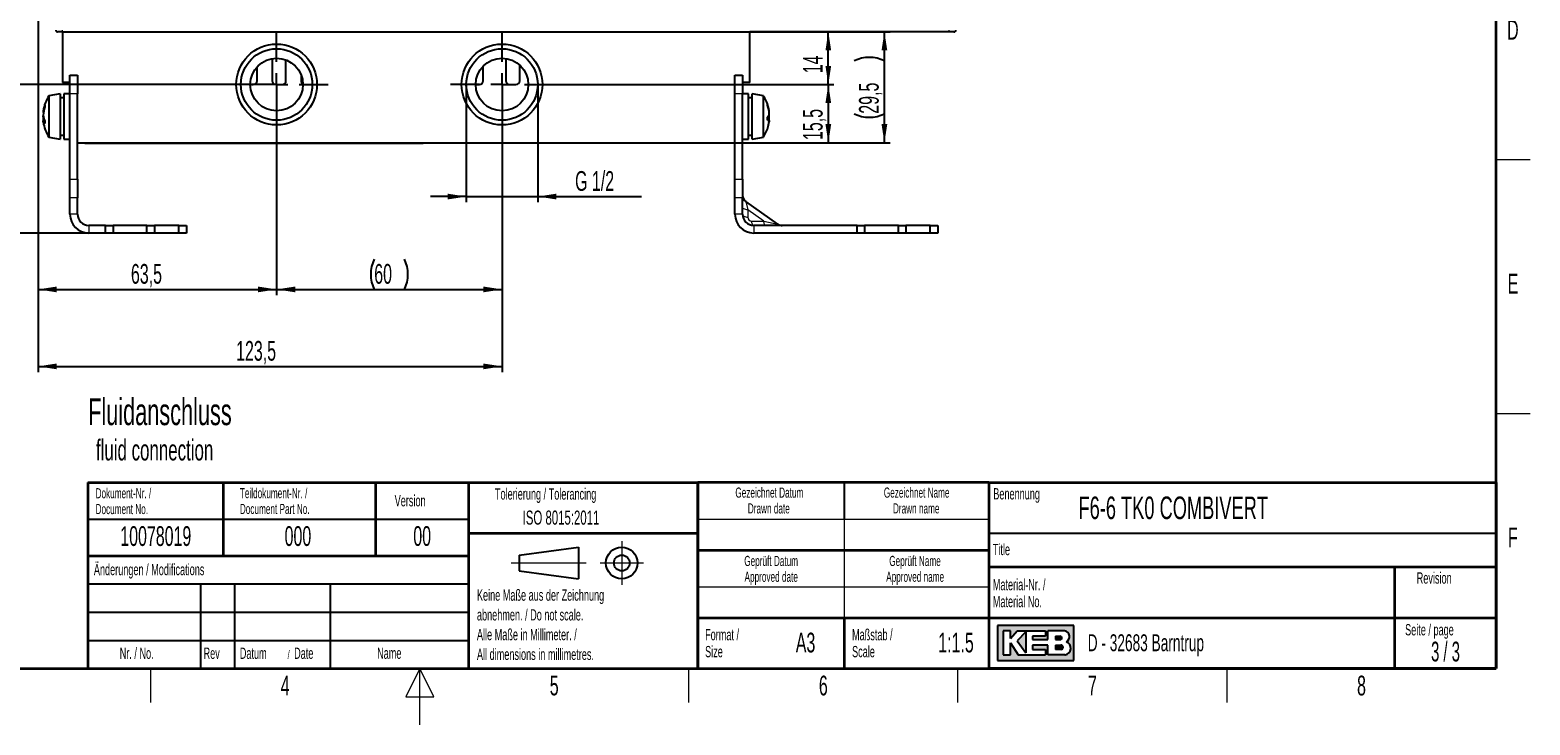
# Paper-space layout 'Blatt3' of a CAD drawing. Header units: millimetres. Extents: x 5 to 418, y 2 to 292.
# Tile 2 of 30: x 148 to 414, y 2 to 125. Entities that reach past the tile are written whole.
import ezdxf

# ---------------------------------------------------------------- set-up
doc = ezdxf.new("R2010")
doc.units = ezdxf.units.MM
doc.layers.add('SLD-0', color=7, linetype='Continuous')
doc.styles.add('SLDTEXTSTYLE0', font='TXT', dxfattribs={"width": 0.605})
doc.styles.add('SLDTEXTSTYLE1', font='TXT', dxfattribs={"width": 0.563})
doc.dimstyles.new('SLDDIMSTYLE3', dxfattribs={"dimtxt": 3.5, "dimasz": 3.302, "dimexe": 0, "dimexo": 0.0625, "dimgap": 0.875, "dimtad": 1, "dimlfac": 1.5, "dimrnd": 1e-09, "dimzin": 12, "dimdsep": 46, "dimtxsty": 'SLDTEXTSTYLE0', "dimsah": 1, "dimcen": 0.09, "dimadec": 0, "dimazin": 3, "dimtfac": 1, "dimtmove": 0, "dimatfit": 0, "dimfxl": 1, "dimfrac": 2, "dimtolj": 1, "dimtzin": 12, "dimarcsym": 0})
doc.dimstyles.new('SLDDIMSTYLE4', dxfattribs={"dimtxt": 3.5, "dimasz": 3.302, "dimexe": 0, "dimexo": 0.0625, "dimgap": 0.875, "dimtad": 1, "dimlfac": 1.5, "dimrnd": 1e-09, "dimzin": 12, "dimdsep": 46, "dimtxsty": 'SLDTEXTSTYLE0', "dimsah": 1, "dimcen": 0.09, "dimadec": 0, "dimazin": 3, "dimtfac": 1, "dimtofl": 0, "dimtmove": 0, "dimatfit": 3, "dimfxl": 1, "dimfrac": 2, "dimtolj": 1, "dimtzin": 12, "dimarcsym": 0})

# ---------------------------------------------------------------- blocks, each defined once
blk = doc.blocks.new('_D_8')
at = {"layer": 'SLD-0', "color": 7}
for p, q in [((225.2586783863, 115.5601733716), (225.2586783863, 94.6931376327)), ((237.925345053, 115.5601733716), (237.925345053, 94.6931376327)), ((225.2586783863, 95.6931376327), (218.9086783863, 95.6931376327)), ((225.2586783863, 95.6931376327), (237.925345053, 95.6931376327)), ((237.925345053, 95.6931376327), (256.3160330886, 95.6931376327))]:
    blk.add_line(p, q, dxfattribs=at)
for points in [[(225.2586783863, 95.6931376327), (221.9566783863, 96.2011376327), (221.9566783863, 95.1851376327)], [(237.925345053, 95.6931376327), (241.227345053, 95.1851376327), (241.227345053, 96.2011376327)]]:
    blk.add_solid(points, dxfattribs=at)
at = {"layer": 'SLD-0', "color": 7, "insert": (244.5570052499, 100.2048749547), "char_height": 3.5, "attachment_point": 1, "style": 'SLDTEXTSTYLE0'}
blk.add_mtext('G 1/2', dxfattribs=at)
blk = doc.blocks.new('_D_9')
at = {"layer": 'SLD-0', "color": 7}
for p, q in [((191.5920117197, 115.5601733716), (191.5920117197, 78.2268400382)), ((231.5920117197, 115.5601733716), (231.5920117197, 97.1931376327)), ((231.5920117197, 94.1931376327), (231.5920117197, 78.2268400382)), ((191.5920117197, 79.2268400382), (231.5920117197, 79.2268400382))]:
    blk.add_line(p, q, dxfattribs=at)
for centre, start, end in [((214.2899285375, 81.9126039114), 153.4349488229, 206.5650511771), ((208.8940951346, 81.9126039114), 333.4349488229, 26.5650511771)]:
    blk.add_arc(centre, 6.005550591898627, start, end, dxfattribs=at)
for points in [[(191.5920117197, 79.2268400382), (194.8940117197, 78.7188400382), (194.8940117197, 79.7348400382)], [(231.5920117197, 79.2268400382), (228.2900117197, 79.7348400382), (228.2900117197, 78.7188400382)]]:
    blk.add_solid(points, dxfattribs=at)
at = {"layer": 'SLD-0', "color": 7, "insert": (208.9184007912, 83.7385773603), "char_height": 3.5, "attachment_point": 1, "style": 'SLDTEXTSTYLE0'}
blk.add_mtext('60', dxfattribs=at)
blk = doc.blocks.new('_D_10')
at = {"layer": 'SLD-0', "color": 7}
for p, q in [((149.2586783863, 135.5601733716), (149.2586783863, 78.2268400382)), ((191.5920117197, 115.5601733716), (191.5920117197, 78.2268400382)), ((149.2586783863, 79.2268400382), (191.5920117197, 79.2268400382))]:
    blk.add_line(p, q, dxfattribs=at)
for points in [[(149.2586783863, 79.2268400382), (152.5606783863, 78.7188400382), (152.5606783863, 79.7348400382)], [(191.5920117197, 79.2268400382), (188.2900117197, 79.7348400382), (188.2900117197, 78.7188400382)]]:
    blk.add_solid(points, dxfattribs=at)
at = {"layer": 'SLD-0', "color": 7, "insert": (165.7465257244, 83.7385773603), "char_height": 3.5, "attachment_point": 1, "style": 'SLDTEXTSTYLE0'}
blk.add_mtext('63,5', dxfattribs=at)
blk = doc.blocks.new('_D_11')
at = {"layer": 'SLD-0', "color": 7}
for p, q in [((149.2586783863, 135.5601733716), (149.2586783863, 64.5796235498)), ((231.5920117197, 106.3935067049), (231.5920117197, 64.5796235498)), ((149.2586783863, 65.5796235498), (231.5920117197, 65.5796235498))]:
    blk.add_line(p, q, dxfattribs=at)
for points in [[(149.2586783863, 65.5796235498), (152.5606783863, 65.0716235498), (152.5606783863, 66.0876235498)], [(231.5920117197, 65.5796235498), (228.2900117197, 66.0876235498), (228.2900117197, 65.0716235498)]]:
    blk.add_solid(points, dxfattribs=at)
at = {"layer": 'SLD-0', "color": 7, "insert": (184.409720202, 70.0913608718), "char_height": 3.5, "attachment_point": 1, "style": 'SLDTEXTSTYLE0'}
blk.add_mtext('123,5', dxfattribs=at)
blk = doc.blocks.new('_D_12')
at = {"layer": 'SLD-0', "color": 7}
for p, q in [((152.632334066, 132.8935067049), (137.0538091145, 132.8935067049)), ((138.0538091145, 132.8935067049), (138.0538091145, 115.5601733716)), ((191.5920117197, 115.5601733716), (137.0538091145, 115.5601733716))]:
    blk.add_line(p, q, dxfattribs=at)
for points in [[(138.0538091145, 132.8935067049), (137.5458091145, 129.5915067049), (138.5618091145, 129.5915067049)], [(138.0538091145, 115.5601733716), (138.5618091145, 118.8621733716), (137.5458091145, 118.8621733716)]]:
    blk.add_solid(points, dxfattribs=at)
at = {"layer": 'SLD-0', "color": 7, "insert": (133.5420717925, 121.5532289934), "char_height": 3.5, "attachment_point": 1, "rotation": 90.00000000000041, "style": 'SLDTEXTSTYLE0'}
blk.add_mtext('26', dxfattribs=at)
blk = doc.blocks.new('_D_13')
at = {"layer": 'SLD-0', "color": 7}
for p, q in [((182.425345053, 115.5601733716), (137.2216767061, 115.5601733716)), ((138.2216767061, 115.5601733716), (138.2216767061, 89.2268400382)), ((158.2586783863, 89.2268400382), (137.2216767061, 89.2268400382))]:
    blk.add_line(p, q, dxfattribs=at)
for points in [[(138.2216767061, 115.5601733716), (137.7136767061, 112.2581733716), (138.7296767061, 112.2581733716)], [(138.2216767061, 89.2268400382), (138.7296767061, 92.5288400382), (137.7136767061, 92.5288400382)]]:
    blk.add_solid(points, dxfattribs=at)
at = {"layer": 'SLD-0', "color": 7, "insert": (133.709939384, 97.7146873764), "char_height": 3.5, "attachment_point": 1, "rotation": 90.00000000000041, "style": 'SLDTEXTSTYLE0'}
blk.add_mtext('39,5', dxfattribs=at)
blk = doc.blocks.new('_D_14')
at = {"layer": 'SLD-0', "color": 7}
for p, q in [((152.632334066, 132.8935067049), (122.6171962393, 132.8935067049)), ((123.6171962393, 132.8935067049), (123.6171962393, 89.2268400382)), ((158.2586783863, 89.2268400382), (122.6171962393, 89.2268400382))]:
    blk.add_line(p, q, dxfattribs=at)
for centre, radius, start, end in [((120.9314323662, 110.3674648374), 6.005550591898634, 63.4349488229, 116.5650511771), ((120.9314323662, 111.7528816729), 6.005550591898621, 243.4349488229, 296.5650511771)]:
    blk.add_arc(centre, radius, start, end, dxfattribs=at)
for points in [[(123.6171962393, 132.8935067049), (123.1091962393, 129.5915067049), (124.1251962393, 129.5915067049)], [(123.6171962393, 89.2268400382), (124.1251962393, 92.5288400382), (123.1091962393, 92.5288400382)]]:
    blk.add_solid(points, dxfattribs=at)
at = {"layer": 'SLD-0', "color": 7, "insert": (119.1054589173, 106.3813539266), "char_height": 3.5, "attachment_point": 1, "rotation": 90.00000000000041, "style": 'SLDTEXTSTYLE0'}
blk.add_mtext('65,5', dxfattribs=at)
blk = doc.blocks.new('_D_17')
at = {"layer": 'SLD-0', "color": 7}
for p, q in [((275.5920117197, 124.8935067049), (290.4901729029, 124.8935067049)), ((289.4901729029, 115.5601733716), (289.4901729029, 124.8935067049)), ((240.7586783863, 115.5601733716), (290.4901729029, 115.5601733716))]:
    blk.add_line(p, q, dxfattribs=at)
for points in [[(289.4901729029, 124.8935067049), (288.9821729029, 121.5915067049), (289.9981729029, 121.5915067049)], [(289.4901729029, 115.5601733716), (289.9981729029, 118.8621733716), (288.9821729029, 118.8621733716)]]:
    blk.add_solid(points, dxfattribs=at)
at = {"layer": 'SLD-0', "color": 7, "insert": (284.9784355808, 117.5532289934), "char_height": 3.5, "attachment_point": 1, "rotation": 90, "style": 'SLDTEXTSTYLE0'}
blk.add_mtext('14', dxfattribs=at)
blk = doc.blocks.new('_D_18')
at = {"layer": 'SLD-0', "color": 7}
for p, q in [((240.7586783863, 115.5601733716), (290.4901729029, 115.5601733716)), ((289.4901729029, 115.5601733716), (289.4901729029, 105.2268400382)), ((272.925345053, 105.2268400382), (290.4901729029, 105.2268400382))]:
    blk.add_line(p, q, dxfattribs=at)
for points in [[(289.4901729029, 115.5601733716), (288.9821729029, 112.2581733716), (289.9981729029, 112.2581733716)], [(289.4901729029, 105.2268400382), (289.9981729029, 108.5288400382), (288.9821729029, 108.5288400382)]]:
    blk.add_solid(points, dxfattribs=at)
at = {"layer": 'SLD-0', "color": 7, "insert": (284.9784355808, 105.7146873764), "char_height": 3.5, "attachment_point": 1, "rotation": 90.00000000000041, "style": 'SLDTEXTSTYLE0'}
blk.add_mtext('15,5', dxfattribs=at)
blk = doc.blocks.new('_D_19')
at = {"layer": 'SLD-0', "color": 7}
for p, q in [((275.5920117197, 124.8935067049), (300.4447735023, 124.8935067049)), ((299.4447735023, 105.2268400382), (299.4447735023, 124.8935067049)), ((272.925345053, 105.2268400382), (300.4447735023, 105.2268400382))]:
    blk.add_line(p, q, dxfattribs=at)
for centre, start, end in [((296.7590096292, 114.3674648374), 63.4349488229, 116.5650511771), ((296.7590096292, 115.7528816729), 243.4349488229, 296.5650511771)]:
    blk.add_arc(centre, 6.005550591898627, start, end, dxfattribs=at)
for points in [[(299.4447735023, 124.8935067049), (298.9367735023, 121.5915067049), (299.9527735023, 121.5915067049)], [(299.4447735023, 105.2268400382), (299.9527735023, 108.5288400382), (298.9367735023, 108.5288400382)]]:
    blk.add_solid(points, dxfattribs=at)
at = {"layer": 'SLD-0', "color": 7, "insert": (294.9330361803, 110.3813539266), "char_height": 3.5, "attachment_point": 1, "rotation": 90, "style": 'SLDTEXTSTYLE0'}
blk.add_mtext('29,5', dxfattribs=at)
blk = doc.blocks.new('SW_CENTERMARKSYMBOL_5')
at = {"layer": 'SLD-0', "color": 0}
for p, q in [((0, 4), (0, 9.1666666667)), ((-4, 0), (-9.1666666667, 0)), ((0, 0), (-2, 0)), ((0, 0), (0, 2)), ((0, 0), (0, -2)), ((0, 0), (2, 0)), ((4, 0), (9.1666666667, 0)), ((0, -4), (0, -9.1666666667))]:
    blk.add_line(p, q, dxfattribs=at)
blk = doc.blocks.new('SW_CENTERMARKSYMBOL_6')
at = {"layer": 'SLD-0', "color": 0}
for p, q in [((0, 4), (0, 9.1666666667)), ((-4, 0), (-9.1666666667, 0)), ((0, 0), (-2, 0)), ((0, 0), (0, 2)), ((0, 0), (0, -2)), ((0, 0), (2, 0)), ((4, 0), (9.1666666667, 0)), ((0, -4), (0, -9.1666666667))]:
    blk.add_line(p, q, dxfattribs=at)

psp = doc.layouts.new('Blatt3')

# ---------------------------------------------------------------- hatches: boundary and pattern name
at = {"linetype": 'Continuous'}
h = psp.add_hatch(color=7, dxfattribs=at)
h.paths.add_polyline_path([(319.519086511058, 13.45626988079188), (333.083981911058, 13.45626988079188), (333.083981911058, 19.65736492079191), (319.519086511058, 19.65736492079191)], flags=0)
edge = h.paths.add_edge_path(flags=0)
edge.add_arc((331.3188604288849, 15.61738520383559), 1.20464082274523, -81.72003226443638, 70.1709600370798, ccw=False)
edge.add_line((331.4923410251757, 14.42530131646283), (331.480008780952, 14.42519098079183))
edge.add_line((331.480008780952, 14.42519098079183), (328.4331606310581, 14.42519098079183))
edge.add_line((328.4331606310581, 14.42519098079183), (328.4331606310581, 16.16924896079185))
edge.add_line((328.4331606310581, 16.16924896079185), (325.7201815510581, 16.16924896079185))
edge.add_line((325.7201815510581, 16.16924896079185), (325.7201815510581, 15.39411208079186))
edge.add_line((325.7201815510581, 15.39411208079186), (328.0455921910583, 15.39411208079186))
edge.add_line((328.0455921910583, 15.39411208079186), (328.0455921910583, 14.42519098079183))
edge.add_line((328.0455921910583, 14.42519098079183), (323.2009866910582, 14.42519098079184))
edge.add_line((323.2009866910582, 14.42519098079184), (321.8444971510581, 16.55681740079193))
edge.add_line((321.8444971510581, 16.55681740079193), (321.8444971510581, 14.42519098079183))
edge.add_line((321.8444971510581, 14.42519098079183), (320.4880076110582, 14.42519098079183))
edge.add_line((320.4880076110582, 14.42519098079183), (320.4880076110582, 18.68844382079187))
edge.add_line((320.4880076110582, 18.68844382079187), (321.8444971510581, 18.68844382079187))
edge.add_line((321.8444971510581, 18.68844382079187), (321.8444971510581, 17.33195428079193))
edge.add_line((321.8444971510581, 17.33195428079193), (323.0072024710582, 18.68844382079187))
edge.add_line((323.0072024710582, 18.68844382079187), (328.0455921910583, 18.68844382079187))
edge.add_line((328.0455921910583, 18.68844382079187), (328.0455921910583, 17.71952272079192))
edge.add_line((328.0455921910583, 17.71952272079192), (325.7201815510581, 17.71952272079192))
edge.add_line((325.7201815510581, 17.71952272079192), (325.7201815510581, 17.13817006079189))
edge.add_line((325.7201815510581, 17.13817006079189), (328.4331606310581, 17.13817006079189))
edge.add_line((328.4331606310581, 17.13817006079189), (328.4331606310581, 18.68844382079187))
edge.add_line((328.4331606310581, 18.68844382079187), (331.4242487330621, 18.68844382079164))
edge.add_line((331.4242487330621, 18.68844382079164), (331.4256482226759, 18.68844382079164))
edge.add_line((331.4256482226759, 18.68844382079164), (331.4259454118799, 18.68845828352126))
edge.add_arc((331.2860949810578, 17.67430640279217), 1.023749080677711, -64.45894120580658, 82.14849338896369, ccw=False)
psp.add_hatch(color=7, dxfattribs=at).paths.add_polyline_path([(324.5574762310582, 14.81275942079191), (324.557476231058, 18.49465960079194), (323.0072024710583, 16.94438584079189)], flags=0)
h = psp.add_hatch(color=7, dxfattribs=at)
edge = h.paths.add_edge_path(flags=0)
edge.add_line((329.7896501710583, 17.13817006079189), (330.6013652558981, 17.13817006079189))
edge.add_arc((330.6568434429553, 17.42884639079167), 0.2959232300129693, 259.1945394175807, 460.8054605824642)
edge.add_line((330.6013652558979, 17.71952272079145), (329.7896501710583, 17.71952272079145))
edge.add_line((329.7896501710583, 17.71952272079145), (329.7896501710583, 17.13817006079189))
h = psp.add_hatch(color=7, dxfattribs=at)
edge = h.paths.add_edge_path(flags=0)
edge.add_line((329.7896501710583, 15.39411208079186), (330.7588584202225, 15.39411208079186))
edge.add_arc((330.7588584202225, 15.78168052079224), 0.3875684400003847, 270.0000000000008, 450.0000000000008)
edge.add_line((330.7588584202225, 16.16924896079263), (330.7386620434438, 16.16924896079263))
edge.add_line((330.7386620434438, 16.16924896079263), (329.7896501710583, 16.16924896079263))
edge.add_line((329.7896501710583, 16.16924896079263), (329.7896501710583, 15.39411208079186))

# ---------------------------------------------------------------- linework, layer by layer
at = {"color": 7, "linetype": 'Continuous', "lineweight": 18}
for p, q in [((153.5920117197, 124.8935067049), (153.5920117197, 125.2210225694)), ((310.925345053, 124.8935067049), (310.925345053, 125.2210225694)), ((156.2586783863, 113.8935067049), (154.925345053, 113.8935067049)), ((274.2586783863, 113.8935067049), (272.925345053, 113.8935067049)), ((158.2586783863, 105.2268400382), (158.2586783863, 105.1601733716)), ((216.925345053, 105.2268400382), (216.925345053, 105.1601733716)), ((154.925345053, 98.773845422), (156.2586783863, 98.773845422)), ((272.925345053, 98.773845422), (274.2586783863, 98.773845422)), ((156.2586783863, 95.4405120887), (154.925345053, 95.4405120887)), ((274.2586783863, 95.4405120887), (272.925345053, 95.4405120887)), ((274.8272436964, 94.8046350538), (275.2096274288, 93.3161142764)), ((275.2096274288, 93.3161142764), (275.2096274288, 92.0140720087)), ((278.0212351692, 91.347405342), (275.2096274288, 93.3161142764)), ((156.2586783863, 92.5601733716), (154.925345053, 92.5601733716)), ((158.2586783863, 90.5601733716), (158.2586783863, 89.2268400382)), ((274.2586783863, 92.5601733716), (272.925345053, 92.5601733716)), ((275.8762940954, 91.347405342), (278.0212351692, 91.347405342)), ((276.2586783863, 90.5601733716), (276.2586783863, 89.2268400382)), ((278.0212351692, 91.347405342), (280.5445933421, 90.8013044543))]:
    psp.add_line(p, q, dxfattribs=at)
at = {"color": 7, "linetype": 'Continuous', "lineweight": 25}
for p, q in [((153.5920117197, 124.8935067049), (152.7258846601, 124.8935067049)), ((153.5920117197, 124.8935067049), (275.5920117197, 124.8935067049)), ((153.5920117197, 124.8935067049), (153.5920117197, 115.8935067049)), ((275.5920117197, 115.8935067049), (275.5920117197, 124.8935067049)), ((310.925345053, 124.8935067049), (275.5920117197, 124.8935067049)), ((311.7914721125, 124.8935067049), (310.925345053, 124.8935067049)), ((190.7920117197, 120.1577572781), (190.7920117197, 116.2268400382)), ((193.2586783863, 116.2268400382), (193.2586783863, 119.9190723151)), ((232.2586783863, 120.1789755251), (232.2586783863, 116.2268400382)), ((154.925345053, 117.2268400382), (156.2586783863, 117.2268400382)), ((154.925345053, 113.8935067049), (154.925345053, 117.2268400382)), ((156.2586783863, 117.2268400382), (156.2586783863, 113.8935067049)), ((188.125345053, 116.2268400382), (188.125345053, 118.6842732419)), ((195.925345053, 117.2922241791), (195.925345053, 116.2268400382)), ((228.2586783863, 116.2268400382), (228.2586783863, 118.8261596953)), ((234.725345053, 116.2268400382), (234.725345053, 119.0184966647)), ((272.925345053, 117.2268400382), (274.2586783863, 117.2268400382)), ((272.925345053, 113.8935067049), (272.925345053, 117.2268400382)), ((274.2586783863, 117.2268400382), (274.2586783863, 113.8935067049)), ((154.925345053, 115.8935067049), (153.5920117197, 115.8935067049)), ((186.925345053, 115.5601733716), (187.4586783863, 115.5601733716)), ((191.4586783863, 115.5601733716), (192.5920117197, 115.5601733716)), ((226.925345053, 115.5601733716), (227.5920117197, 115.5601733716)), ((232.925345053, 115.5601733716), (234.0586783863, 115.5601733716)), ((275.5920117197, 115.8935067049), (274.2586783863, 115.8935067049)), ((153.1920117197, 113.8935067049), (151.1920117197, 113.5601733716)), ((151.1920117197, 113.5601733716), (151.1920117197, 106.2268400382)), ((153.1920117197, 113.8935067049), (153.1920117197, 105.8935067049)), ((153.8586783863, 113.2268400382), (153.1920117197, 113.2268400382)), ((154.925345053, 113.8935067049), (153.8586783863, 113.8935067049)), ((153.8586783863, 113.8935067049), (153.8586783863, 105.8935067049)), ((154.925345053, 98.773845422), (154.925345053, 113.8935067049)), ((156.2586783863, 98.773845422), (156.2586783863, 113.8935067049)), ((272.925345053, 98.773845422), (272.925345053, 113.8935067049)), ((275.325345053, 113.8935067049), (274.2586783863, 113.8935067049)), ((274.2586783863, 98.773845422), (274.2586783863, 113.8935067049)), ((275.325345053, 105.8935067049), (275.325345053, 113.8935067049)), ((275.9920117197, 113.2268400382), (275.325345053, 113.2268400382)), ((277.9920117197, 113.5601733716), (275.9920117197, 113.8935067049)), ((275.9920117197, 105.8935067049), (275.9920117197, 113.8935067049)), ((277.9920117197, 106.2268400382), (277.9920117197, 113.5601733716)), ((150.1667175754, 110.6207552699), (150.1647801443, 110.6211876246)), ((150.2194382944, 110.5859647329), (150.1647801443, 110.5977696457)), ((150.1654130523, 109.8972495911), (150.1647801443, 109.8972503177)), ((150.1742418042, 109.8935067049), (150.1647801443, 109.8038634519)), ((150.180286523, 109.8042897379), (150.1647801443, 109.8038634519)), ((150.2427044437, 109.6944938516), (150.1647801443, 109.6896215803)), ((150.4072873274, 109.24161978), (150.1647801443, 109.1892437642)), ((150.1667175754, 109.16625814), (150.1647801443, 109.1658257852)), ((150.1960461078, 110.8740900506), (150.1742418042, 110.7096368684)), ((278.7239185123, 109.3397746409), (279.0192432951, 109.2846301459)), ((278.7254392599, 109.5218659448), (279.0192432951, 109.4850648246)), ((278.9949457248, 110.8247514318), (278.9512061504, 111.1008528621)), ((278.9862602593, 109.5999994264), (279.0192432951, 109.5970002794)), ((278.9977107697, 109.7191042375), (279.0192432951, 109.7179449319)), ((279.0033366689, 110.4994131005), (279.0192432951, 110.5023832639)), ((279.0147196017, 110.5631280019), (279.0192432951, 110.5640582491)), ((279.0147196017, 109.2238854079), (279.0192432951, 109.2229551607)), ((279.0160409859, 110.6046597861), (279.0192432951, 110.6053588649)), ((279.0160409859, 109.1823536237), (279.0192432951, 109.181654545)), ((150.1742418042, 109.0773765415), (150.1960461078, 108.9129233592)), ((153.1920117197, 106.5601733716), (153.8586783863, 106.5601733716)), ((275.325345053, 106.5601733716), (275.9920117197, 106.5601733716)), ((278.9512061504, 108.6861605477), (278.9949457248, 108.962261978)), ((151.1920117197, 106.2268400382), (153.1920117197, 105.8935067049)), ((153.8586783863, 105.8935067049), (154.925345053, 105.8935067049)), ((156.2586783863, 105.2268400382), (272.925345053, 105.2268400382)), ((157.5920117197, 105.2268400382), (157.5920117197, 105.1601733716)), ((157.5920117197, 105.1601733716), (158.2586783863, 105.1601733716)), ((158.2586783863, 105.1601733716), (216.925345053, 105.1601733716)), ((216.925345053, 105.1601733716), (217.5920117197, 105.1601733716)), ((217.5920117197, 105.2268400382), (217.5920117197, 105.1601733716)), ((274.2586783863, 105.8935067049), (275.325345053, 105.8935067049)), ((275.9920117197, 105.8935067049), (277.9920117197, 106.2268400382)), ((154.925345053, 95.4405120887), (154.925345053, 98.773845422)), ((156.2586783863, 98.773845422), (156.2586783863, 95.4405120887)), ((272.925345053, 95.4405120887), (272.925345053, 98.773845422)), ((274.2586783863, 98.773845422), (274.2586783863, 95.4405120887)), ((154.925345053, 92.5601733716), (154.925345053, 95.4405120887)), ((156.2586783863, 92.5601733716), (156.2586783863, 95.4405120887)), ((272.925345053, 92.5601733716), (272.925345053, 95.4405120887)), ((274.2586783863, 92.5601733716), (274.2586783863, 95.4405120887)), ((280.5445955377, 90.8013039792), (274.8272431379, 94.8046372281)), ((161.2586783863, 90.5601733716), (158.2586783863, 90.5601733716)), ((161.2586783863, 89.2268400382), (161.2586783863, 90.5601733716)), ((161.2586783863, 90.5601733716), (162.5920117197, 90.5601733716)), ((162.5920117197, 90.5601733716), (162.5920117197, 89.2268400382)), ((168.5920117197, 90.5601733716), (162.5920117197, 90.5601733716)), ((168.5920117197, 89.2268400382), (168.5920117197, 90.5601733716)), ((168.5920117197, 90.5601733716), (169.925345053, 90.5601733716)), ((169.925345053, 90.5601733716), (169.925345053, 89.2268400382)), ((174.2586783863, 90.5601733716), (169.925345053, 90.5601733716)), ((174.2586783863, 89.2268400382), (174.2586783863, 90.5601733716)), ((174.2586783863, 90.5601733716), (175.5920117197, 90.5601733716)), ((175.5920117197, 90.5601733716), (175.5920117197, 89.2268400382)), ((294.5920117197, 90.5601733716), (276.2586783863, 90.5601733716)), ((294.5920117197, 89.2268400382), (294.5920117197, 90.5601733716)), ((294.5920117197, 90.5601733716), (295.925345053, 90.5601733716)), ((295.925345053, 90.5601733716), (295.925345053, 89.2268400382)), ((301.925345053, 90.5601733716), (295.925345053, 90.5601733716)), ((301.925345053, 89.2268400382), (301.925345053, 90.5601733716)), ((301.925345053, 90.5601733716), (303.2586783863, 90.5601733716)), ((303.2586783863, 90.5601733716), (303.2586783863, 89.2268400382)), ((307.5920117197, 90.5601733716), (303.2586783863, 90.5601733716)), ((307.5920117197, 89.2268400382), (307.5920117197, 90.5601733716)), ((307.5920117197, 90.5601733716), (308.925345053, 90.5601733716)), ((308.925345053, 90.5601733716), (308.925345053, 89.2268400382)), ((161.2586783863, 89.2268400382), (158.2586783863, 89.2268400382)), ((162.5920117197, 89.2268400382), (161.2586783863, 89.2268400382)), ((168.5920117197, 89.2268400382), (162.5920117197, 89.2268400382)), ((169.925345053, 89.2268400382), (168.5920117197, 89.2268400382)), ((174.2586783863, 89.2268400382), (169.925345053, 89.2268400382)), ((175.5920117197, 89.2268400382), (174.2586783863, 89.2268400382)), ((294.5920117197, 89.2268400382), (276.2586783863, 89.2268400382)), ((295.925345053, 89.2268400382), (294.5920117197, 89.2268400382)), ((301.925345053, 89.2268400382), (295.925345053, 89.2268400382)), ((303.2586783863, 89.2268400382), (301.925345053, 89.2268400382)), ((307.5920117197, 89.2268400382), (303.2586783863, 89.2268400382)), ((308.925345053, 89.2268400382), (307.5920117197, 89.2268400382))]:
    psp.add_line(p, q, dxfattribs=at)
at = {"color": 7, "linetype": 'Continuous', "lineweight": 25, "flags": 128}
for points in [[(150.183302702, 110.7789332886), (150.1812764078, 110.7643631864), (150.1647801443, 110.6211876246)], [(150.1858975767, 109.8044439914), (150.1812764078, 109.8377491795), (150.1647801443, 109.9831499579)], [(150.1967703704, 109.897213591), (150.1812764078, 109.8104822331), (150.1647801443, 109.6896215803)], [(150.1960461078, 108.9129233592), (150.1812764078, 109.0248256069), (150.1647801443, 109.1892437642)], [(278.9512061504, 111.1008528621), (278.8846409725, 111.4261343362), (278.8255983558, 111.6632727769)], [(279.0192432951, 109.7179449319), (279.0027470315, 109.8452832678), (278.9949457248, 109.8935067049)], [(279.0192432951, 109.181654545), (279.0027470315, 109.0222005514), (278.9949457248, 108.962261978)], [(278.9973547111, 109.2274563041), (279.0027470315, 109.2814254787), (279.0192432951, 109.4850648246)], [(278.8255983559, 108.1237406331), (278.8846409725, 108.3608790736), (278.9512061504, 108.6861605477)]]:
    psp.add_lwpolyline(points, dxfattribs=at)
at = {"color": 7, "linetype": 'Continuous', "lineweight": 18, "flags": 128}
for points in [[(275.2096274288, 93.3161142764), (275.0110217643, 93.349132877), (274.8272559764, 93.3952568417), (274.6630238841, 93.4533080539), (274.5225203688, 93.5218037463), (274.4093342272, 93.5989943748), (274.3263565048, 93.6829083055), (274.2757066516, 93.7714021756), (274.2586783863, 93.8622156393)], [(274.2586783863, 92.5601733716), (274.2757066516, 92.4693599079), (274.3263565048, 92.3808660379), (274.4093342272, 92.2969521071), (274.5225203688, 92.2197614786), (274.6630238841, 92.1512657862), (274.8272559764, 92.093214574), (275.0110217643, 92.0470906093), (275.2096274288, 92.0140720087)], [(276.2586783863, 90.5601733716), (276.1986941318, 90.5738972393), (276.1399447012, 90.6147863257), (276.0836394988, 90.6819988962), (276.0309376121, 90.7741513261), (275.9829239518, 90.8893465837), (275.9405869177, 91.0252132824), (275.9047980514, 91.1789544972), (275.8762940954, 91.347405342)], [(278.4036194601, 90.5601733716), (278.3436352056, 90.5738972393), (278.284885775, 90.6147863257), (278.2285805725, 90.6819988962), (278.1758786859, 90.7741513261), (278.1278650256, 90.8893465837), (278.0855279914, 91.0252132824), (278.0497391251, 91.1789544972), (278.0212351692, 91.347405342)]]:
    psp.add_lwpolyline(points, dxfattribs=at)
at = {"color": 7, "linetype": 'Continuous', "lineweight": 25}
for centre, radius in [((191.5920117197, 115.5601733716), 7.166666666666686), ((231.5920117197, 115.5601733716), 7.166666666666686), ((191.5920117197, 115.5601733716), 6.333333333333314), ((191.5920117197, 115.5601733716), 4.666666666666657), ((231.5920117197, 115.5601733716), 6.333333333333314), ((231.5920117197, 115.5601733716), 4.666666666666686)]:
    psp.add_circle(centre, radius, dxfattribs=at)
for centre, radius, start, end in [((152.7258846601, 125.2268400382), 0.333333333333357, 181, 270), ((311.7914721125, 125.2268400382), 0.333333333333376, 270, 359), ((187.4586783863, 116.2268400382), 0.6666666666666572, 270, 0), ((191.4586783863, 116.2268400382), 0.6666666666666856, 180, 270), ((192.5920117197, 116.2268400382), 0.6666666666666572, 270, 0), ((196.5920117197, 116.2268400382), 0.6666666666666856, 180, 239.9141806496), ((227.5920117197, 116.2268400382), 0.6666666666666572, 270, 0), ((232.925345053, 116.2268400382), 0.6666666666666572, 180, 270), ((234.0586783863, 116.2268400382), 0.6666666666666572, 270, 0), ((154.5461364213, 110.2431493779), 4.39568406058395, 158.2213471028, 175.3726543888), ((156.9607617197, 109.8935067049), 6.835416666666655, 147.5596126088, 171.7521048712), ((152.0618086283, 111.7388518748), 1.603320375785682, 175.1630594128, 184.8369405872), ((272.2232617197, 109.8935067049), 6.835416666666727, 15.0054676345, 32.4403873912), ((272.930760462, 110.0829223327), 6.102914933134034, 3.9411172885, 18.4547893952), ((278.465542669, 111.9606846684), 0.2599851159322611, 347.9775481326, 12.0224518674), ((272.1220238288, 109.8451421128), 6.912330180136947, 3.7891956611, 17.3506701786), ((156.3500862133, 109.6507610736), 6.201410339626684, 161.6445004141, 175.869934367), ((153.0528422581, 110.4504429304), 2.909561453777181, 186.9695415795, 207.1641128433), ((156.2262230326, 110.1203595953), 6.076728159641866, 184.064717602, 188.9136896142), ((151.229640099, 109.4014957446), 1.085807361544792, 191.2726768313, 225.1743430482), ((277.8234529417, 110.6106209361), 1.234987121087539, 316.5366997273, 345.5260540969), ((272.1084174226, 109.4862260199), 6.617118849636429, 357.6193805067, 2.3806194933), ((278.7409965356, 109.7733110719), 0.5623435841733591, 267.842404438, 299.6564637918), ((277.9179203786, 109.2130456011), 1.134419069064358, 13.8739837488, 36.8578819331), ((272.9177350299, 109.7058113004), 6.116027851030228, 345.0084746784, 356.0511923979), ((273.7840422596, 110.1731447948), 5.249775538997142, 4.2703618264, 12.6295935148), ((277.1680050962, 110.4583144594), 1.870579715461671, 338.3640747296, 351.7534991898), ((277.2402153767, 109.3448390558), 1.796809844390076, 8.0674221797, 17.7796158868), ((273.7674425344, 109.6158964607), 5.266480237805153, 349.8318049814, 355.7210853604), ((274.854792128, 110.2552042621), 4.179146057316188, 4.806227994, 9.3979961), ((276.1891207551, 110.3713589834), 2.846220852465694, 348.4639355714, 353.9032495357), ((156.9607617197, 109.8935067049), 6.835416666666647, 188.2478951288, 212.4403873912), ((155.7322781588, 108.8767454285), 5.273790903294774, 177.3333403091, 182.6666596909), ((272.2232617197, 109.8935067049), 6.835416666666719, 327.5596126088, 344.9945323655), ((275.5920117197, 95.8968399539), 1.333333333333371, 180, 236.2411858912), ((158.2586783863, 92.5601733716), 3.333333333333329, 180, 270), ((158.2586783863, 92.5601733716), 2, 180, 270), ((276.2586783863, 92.5601733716), 3.333333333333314, 180, 270), ((276.2586783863, 92.5601733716), 2, 180, 270), ((281.3093641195, 91.8935067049), 1.333333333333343, 234.7617187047, 270)]:
    psp.add_arc(centre, radius, start, end, dxfattribs=at)
at = {"color": 7, "linetype": 'Continuous', "lineweight": 18}
psp.add_arc((275.8762940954, 92.0140720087), 0.6666666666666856, 180, 270, dxfattribs=at)
at = {"layer": 'SLD-0', "lineweight": 35}
for p, q in [((408, 12), (408, 282.5)), ((158.116731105, 45.0000000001), (225.616731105, 45.0000000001)), ((158.116731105, 45.0000000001), (158.116731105, 32.0000000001)), ((182.116731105, 45.0000000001), (182.116731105, 32.0000000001)), ((209.116731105, 45.0000000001), (209.116731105, 32.0000000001)), ((225.616731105, 45.0000000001), (225.616731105, 32.0000000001)), ((225.616731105, 45), (266.3304509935, 45)), ((225.616731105, 45), (225.616731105, 36)), ((266.3304509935, 12), (266.3304509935, 45)), ((266.3304509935, 45), (266.3304509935, 12)), ((318, 45), (266.3304509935, 45)), ((318, 45), (318, 12)), ((318, 45), (318, 40.1053465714)), ((318, 45), (408, 45)), ((318, 45), (318, 12)), ((408, 45), (408, 12)), ((225.616731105, 36), (266.3304509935, 36)), ((225.616731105, 36), (225.616731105, 12)), ((158.116731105, 31.9999999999), (158.116731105, 12)), ((158.116731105, 31.9999999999), (225.616731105, 31.9999999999)), ((225.616731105, 31.9999999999), (225.616731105, 12)), ((266.3304509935, 33), (318, 33)), ((408, 30), (318, 30)), ((390, 12), (390, 30)), ((266.3304509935, 21), (318, 21)), ((292.3304509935, 21), (292.3304509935, 12)), ((318, 21), (390, 21)), ((390, 21), (408, 21)), ((26, 12), (408, 12)), ((158.116731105, 12), (225.616731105, 12)), ((225.616731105, 12), (266.3304509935, 12)), ((266.3304509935, 12), (318, 12)), ((408, 12), (318, 12))]:
    psp.add_line(p, q, dxfattribs=at)
at = {"layer": 'SLD-0', "lineweight": 18}
for p, q in [((408, 102.25), (414, 102.25)), ((408, 57.25), (414, 57.25)), ((266.3304509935, 38.5), (318, 38.5)), ((292.3304509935, 38.5), (292.3304509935, 33)), ((252.8396209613, 34.5746449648), (252.8396209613, 26.8746449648)), ((292.3304509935, 33), (292.3304509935, 26.5)), ((233.2396209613, 30.7246449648), (246.5396209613, 30.7246449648)), ((248.9896209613, 30.7246449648), (256.6896209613, 30.7246449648)), ((266.3304509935, 26.5), (318, 26.5)), ((292.3304509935, 26.5), (292.3304509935, 21)), ((169.25, 6), (169.25, 12)), ((217, 12), (214.5, 7)), ((217, 2), (217, 12)), ((219.5, 7), (217, 12)), ((264.75, 6), (264.75, 12)), ((312.5, 6), (312.5, 12)), ((360.25, 6), (360.25, 12)), ((214.5, 7), (219.5, 7))]:
    psp.add_line(p, q, dxfattribs=at)
at = {"layer": 'SLD-0'}
for p, q in [((292.3304509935, 45), (292.3304509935, 38.5)), ((158.116731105, 38.5000000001), (225.616731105, 38.5000000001)), ((318, 36), (408, 36)), ((158.116731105, 27), (225.616731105, 27)), ((178.116731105, 27), (178.116731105, 12)), ((184.116731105, 27), (184.116731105, 12)), ((201.116731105, 27), (201.116731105, 12)), ((158.116731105, 22), (225.616731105, 22)), ((331.4242487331, 18.6884438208), (331.4256482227, 18.6884438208)), ((331.4256482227, 18.6884438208), (331.4259454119, 18.6884582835)), ((158.116731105, 17), (225.616731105, 17)), ((331.480008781, 14.4251909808), (331.4923410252, 14.4253013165))]:
    psp.add_line(p, q, dxfattribs=at)
at = {"layer": 'SLD-0', "lineweight": 25}
for p, q in [((158.116731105, 32.0000000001), (225.616731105, 32.0000000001)), ((234.6396209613, 32.1246449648), (245.1396209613, 33.5246449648)), ((234.6396209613, 32.1246449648), (234.6396209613, 29.3246449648)), ((245.1396209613, 33.5246449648), (245.1396209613, 27.9246449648)), ((234.6396209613, 29.3246449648), (245.1396209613, 27.9246449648))]:
    psp.add_line(p, q, dxfattribs=at)
at = {"layer": 'SLD-0', "linetype": 'Continuous'}
for p, q in [((333.0839819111, 19.6573649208), (319.5190865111, 19.6573649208)), ((319.5190865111, 19.6573649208), (319.5190865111, 13.4562698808)), ((321.8444971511, 18.6884438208), (320.4880076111, 18.6884438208)), ((320.4880076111, 18.6884438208), (320.4880076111, 14.4251909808)), ((321.8444971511, 17.3319542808), (323.0072024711, 18.6884438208)), ((321.8444971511, 17.3319542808), (321.8444971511, 18.6884438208)), ((323.0072024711, 18.6884438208), (328.0455921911, 18.6884438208)), ((328.0455921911, 18.6884438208), (328.0455921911, 17.7195227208)), ((331.4242487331, 18.6884438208), (328.4331606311, 18.6884438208)), ((328.4331606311, 17.1381700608), (328.4331606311, 18.6884438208)), ((331.4242487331, 18.6884438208), (331.4256482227, 18.6884438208)), ((331.4256482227, 18.6884438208), (331.4259454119, 18.6884582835)), ((333.0839819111, 13.4562698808), (333.0839819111, 19.6573649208)), ((321.8444971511, 14.4251909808), (321.8444971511, 16.5568174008)), ((321.8444971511, 16.5568174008), (323.2009866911, 14.4251909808)), ((324.5574762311, 18.4946596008), (323.0072024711, 16.9443858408)), ((323.0072024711, 16.9443858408), (324.5574762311, 14.8127594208)), ((324.5574762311, 18.4946596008), (324.5574762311, 14.8127594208)), ((325.7201815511, 17.7195227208), (325.7201815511, 17.1381700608)), ((328.0455921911, 17.7195227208), (325.7201815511, 17.7195227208)), ((325.7201815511, 17.1381700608), (328.4331606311, 17.1381700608)), ((325.7201815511, 16.1692489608), (325.7201815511, 15.3941120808)), ((328.4331606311, 16.1692489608), (325.7201815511, 16.1692489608)), ((328.4331606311, 14.4251909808), (328.4331606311, 16.1692489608)), ((329.7896501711, 17.7195227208), (330.6013652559, 17.7195227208)), ((329.7896501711, 17.7195227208), (329.7896501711, 17.1381700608)), ((329.7896501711, 17.1381700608), (330.6013652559, 17.1381700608)), ((329.7896501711, 16.1692489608), (330.7588584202, 16.1692489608)), ((329.7896501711, 16.1692489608), (329.7896501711, 15.3941120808)), ((330.7386620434, 16.1692489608), (330.7588584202, 16.1692489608)), ((319.5190865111, 13.4562698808), (333.0839819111, 13.4562698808)), ((320.4880076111, 14.4251909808), (321.8444971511, 14.4251909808)), ((323.2009866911, 14.4251909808), (328.0455921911, 14.4251909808)), ((325.7201815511, 15.3941120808), (328.0455921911, 15.3941120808)), ((328.0455921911, 15.3941120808), (328.0455921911, 14.4251909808)), ((331.480008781, 14.4251909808), (328.4331606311, 14.4251909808)), ((330.7588584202, 15.3941120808), (329.7896501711, 15.3941120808)), ((331.480008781, 14.4251909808), (331.4923410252, 14.4253013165))]:
    psp.add_line(p, q, dxfattribs=at)
at = {"layer": 'SLD-0', "lineweight": 25}
for radius in [2.799999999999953, 1.399999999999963]:
    psp.add_circle((252.8396209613, 30.7246449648), radius, dxfattribs=at)
at = {"layer": 'SLD-0', "linetype": 'Continuous'}
for centre, radius, start, end in [((331.2860949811, 17.6743064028), 1.023749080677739, 295.5410587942, 82.148493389), ((330.656843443, 17.4288463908), 0.2959232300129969, 259.1945394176, 100.8054605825), ((330.7588584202, 15.7816805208), 0.3875684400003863, 270, 90), ((331.3188604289, 15.6173852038), 1.204640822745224, 278.2799677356, 70.1709600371)]:
    psp.add_arc(centre, radius, start, end, dxfattribs=at)

# ---------------------------------------------------------------- block references
at = {"layer": 'SLD-0', "color": 7}
for name, p in [('SW_CENTERMARKSYMBOL_5', (191.5920117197, 115.5601733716)), ('SW_CENTERMARKSYMBOL_6', (231.5920117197, 115.5601733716))]:
    psp.add_blockref(name, p, dxfattribs=at)

# ---------------------------------------------------------------- texts
at = {"layer": 'SLD-0'}
for s, insert, char_height, attachment_point, style in [('D', (410.9596929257, 127.0010772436), 3.5, 2, 'SLDTEXTSTYLE0'), ('E', (410.9815679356, 82.0010772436), 3.5, 2, 'SLDTEXTSTYLE0'), ('Dokument-Nr. /', (159.4706948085, 43.9891162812), 1.8, 1, 'SLDTEXTSTYLE0'), ('Teildokument-Nr. /', (185.0721201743, 44.0073193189), 1.8, 1, 'SLDTEXTSTYLE0'), ('Version', (212.5452394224, 42.7601484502), 2, 1, 'SLDTEXTSTYLE0'), ('Tolerierung / Tolerancing', (230.3365652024, 43.9666257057), 2, 1, 'SLDTEXTSTYLE0'), ('Gezeichnet Datum', (279.0254468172, 44.103942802), 1.8, 2, 'SLDTEXTSTYLE0'), ('Gezeichnet Name', (305.1708434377, 44.1039425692), 1.8, 2, 'SLDTEXTSTYLE0'), ('Benennung', (318.7636716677, 43.9908879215), 2, 1, 'SLDTEXTSTYLE0'), ('Document No.', (159.4706948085, 41.189116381), 1.8, 1, 'SLDTEXTSTYLE0'), ('Document Part No.', (185.0721201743, 41.2073194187), 1.8, 1, 'SLDTEXTSTYLE0'), ('ISO 8015:2011', (235.2515272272, 40.0184824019), 2.5, 1, 'SLDTEXTSTYLE0'), ('Drawn date', (278.9302899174, 41.3039429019), 1.8, 2, 'SLDTEXTSTYLE0'), ('Drawn name', (305.0870934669, 41.303942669), 1.8, 2, 'SLDTEXTSTYLE0'), ('F6-6 TK0 COMBIVERT', (333.8826865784, 42.5045192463), 4, 1, 'SLDTEXTSTYLE0'), ('10078019', (170.1557203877, 37.2429898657), 3.5, 2, 'SLDTEXTSTYLE0'), ('000', (195.3766861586, 37.2429898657), 3.5, 2, 'SLDTEXTSTYLE0'), ('00', (217.4240130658, 37.2527124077), 3.5, 2, 'SLDTEXTSTYLE0'), ('F', (410.9536166, 37.0010772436), 3.5, 2, 'SLDTEXTSTYLE0'), ('Geprüft Datum', (279.349366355, 31.9851255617), 1.8, 2, 'SLDTEXTSTYLE0'), ('Geprüft Name', (304.8761939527, 31.9851255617), 1.8, 2, 'SLDTEXTSTYLE0'), ('Title', (318.6797653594, 34.1107265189), 2, 1, 'SLDTEXTSTYLE0'), ('Änderungen / Modifications', (159.1698388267, 30.5619096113), 2, 1, 'SLDTEXTSTYLE0'), ('Approved date', (279.3620221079, 29.1851256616), 1.8, 2, 'SLDTEXTSTYLE0'), ('Approved name', (304.900256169, 29.1851256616), 1.8, 2, 'SLDTEXTSTYLE0'), ('Material-Nr. /', (318.6797653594, 27.8878268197), 2, 1, 'SLDTEXTSTYLE0'), ('Revision', (393.8965220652, 29.0591225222), 2, 1, 'SLDTEXTSTYLE0'), ('Keine Maße aus der Zeichnung', (227.1404191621, 26.0307047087), 2, 1, 'SLDTEXTSTYLE0'), ('Material No.', (318.6797653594, 24.8878267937), 2, 1, 'SLDTEXTSTYLE0'), ('abnehmen. / Do not scale.', (227.1404191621, 22.5307046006), 2, 1, 'SLDTEXTSTYLE0'), ('Alle Maße in Millimeter. /', (227.1404191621, 19.0307044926), 2, 1, 'SLDTEXTSTYLE0'), ('Format /', (267.6250939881, 19.0115942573), 2, 1, 'SLDTEXTSTYLE0'), ('Maßstab /', (293.7028556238, 19.0115944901), 2, 1, 'SLDTEXTSTYLE0'), ('Seite / page', (391.8390568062, 19.8830679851), 2, 1, 'SLDTEXTSTYLE0'), ('Size', (267.6250939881, 16.0115942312), 2, 1, 'SLDTEXTSTYLE0'), ('A3', (285.4514616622, 18.3608999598), 3.5, 2, 'SLDTEXTSTYLE0'), ('Scale', (293.7028556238, 16.011594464), 2, 1, 'SLDTEXTSTYLE0'), ('1:1.5', (312.1515178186, 18.3609001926), 3.5, 2, 'SLDTEXTSTYLE0'), ('D - 32683 Barntrup', (335.5202035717, 18.0786992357), 3, 1, 'SLDTEXTSTYLE0'), ('3 / 3', (399.0070252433, 16.7706515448), 3.5, 2, 'SLDTEXTSTYLE1'), ('Nr. / No.', (163.7531858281, 15.7243863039), 2, 1, 'SLDTEXTSTYLE0'), ('Rev', (178.6350602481, 15.7243863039), 2, 1, 'SLDTEXTSTYLE0'), ('Datum', (185.0629406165, 15.7243863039), 2, 1, 'SLDTEXTSTYLE0'), ('/', (193.5459265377, 15.2242968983), 1.5, 1, 'SLDTEXTSTYLE0'), ('Date', (194.7021767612, 15.7243863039), 2, 1, 'SLDTEXTSTYLE0'), ('Name', (209.4275491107, 15.7290047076), 2, 1, 'SLDTEXTSTYLE0'), ('All dimensions in millimetres.', (227.1404191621, 15.5307043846), 2, 1, 'SLDTEXTSTYLE0'), ('4', (193.1027123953, 10.7429955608), 3.5, 2, 'SLDTEXTSTYLE0'), ('5', (240.8527123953, 10.7429955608), 3.5, 2, 'SLDTEXTSTYLE0'), ('6', (288.6027123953, 10.7429955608), 3.5, 2, 'SLDTEXTSTYLE0'), ('7', (336.3527123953, 10.7429955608), 3.5, 2, 'SLDTEXTSTYLE0'), ('8', (384.1027123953, 10.7429955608), 3.5, 2, 'SLDTEXTSTYLE0')]:
    psp.add_mtext(s, dxfattribs=dict(at, insert=insert, char_height=char_height, attachment_point=attachment_point, style=style))
at = {"layer": 'SLD-0', "color": 7, "attachment_point": 1, "style": 'SLDTEXTSTYLE0'}
for s, insert, char_height in [('Fluidanschluss', (158.1465313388, 59.9248397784), 4.7625), ('fluid connection', (159.5355938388, 52.6067812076), 3.7041666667)]:
    psp.add_mtext(s, dxfattribs=dict(at, insert=insert, char_height=char_height))

# ---------------------------------------------------------------- dimensions: what is measured, and where the dimension line sits
at = {"layer": 'SLD-0', "color": 7}
for base, p2, picture, middle in [((191.5920117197, 79.2268400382), (191.5920117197, 115.5601733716), '_D_10', (170.425345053, 79.2268400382)), ((231.5920117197, 65.5796235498), (231.5920117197, 106.3935067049), '_D_11', (190.425345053, 65.5796235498))]:
    dim = psp.add_linear_dim(base=base, p1=(149.2586783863, 135.5601733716), p2=p2, dimstyle='SLDDIMSTYLE4', dxfattribs=at)
    dim.commit()
    dim.dimension.update_dxf_attribs({"geometry": picture, "text_midpoint": middle, "dimtype": 160})
for base, p1, p2, picture, middle in [((123.6171962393, 89.2268400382), (152.632334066, 132.8935067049), (158.2586783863, 89.2268400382), '_D_14', (123.6171962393, 111.0601733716)), ((299.4447735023, 124.8935067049), (272.925345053, 105.2268400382), (275.5920117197, 124.8935067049), '_D_19', (299.4447735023, 115.0601733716))]:
    dim = psp.add_linear_dim(base=base, p1=p1, p2=p2, angle=90, text='(<>)', dimstyle='SLDDIMSTYLE4', dxfattribs=at)
    dim.commit()
    dim.dimension.update_dxf_attribs({"geometry": picture, "text_midpoint": middle, "dimtype": 160})
for base, p1, p2, picture, middle in [((138.0538091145, 115.5601733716), (152.632334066, 132.8935067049), (191.5920117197, 115.5601733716), '_D_12', (138.0538091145, 124.2268400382)), ((289.4901729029, 124.8935067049), (240.7586783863, 115.5601733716), (275.5920117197, 124.8935067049), '_D_17', (289.4901729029, 120.2268400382)), ((138.2216767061, 89.2268400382), (182.425345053, 115.5601733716), (158.2586783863, 89.2268400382), '_D_13', (138.2216767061, 102.3935067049)), ((289.4901729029, 105.2268400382), (240.7586783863, 115.5601733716), (272.925345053, 105.2268400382), '_D_18', (289.4901729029, 110.3935067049))]:
    dim = psp.add_linear_dim(base=base, p1=p1, p2=p2, angle=90, dimstyle='SLDDIMSTYLE4', dxfattribs=at)
    dim.commit()
    dim.dimension.update_dxf_attribs({"geometry": picture, "text_midpoint": middle, "dimtype": 160})
for base, p1, p2, text, dimstyle, picture, middle in [((231.5920117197, 79.2268400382), (191.5920117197, 115.5601733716), (231.5920117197, 115.5601733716), '(<>)', 'SLDDIMSTYLE4', '_D_9', (211.5920117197, 79.2268400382)), ((237.925345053, 95.6931376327), (225.2586783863, 115.5601733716), (237.925345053, 115.5601733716), 'G 1/2', 'SLDDIMSTYLE3', '_D_8', (250.4365191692, 95.6931376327))]:
    dim = psp.add_linear_dim(base=base, p1=p1, p2=p2, text=text, dimstyle=dimstyle, dxfattribs=at)
    dim.commit()
    dim.dimension.update_dxf_attribs({"geometry": picture, "text_midpoint": middle, "dimtype": 160})

doc.saveas('drawing.dxf')
